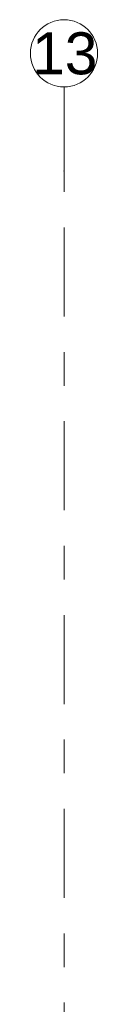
# Model space of a CAD drawing. Header units: metres. Extents: x -3.6 to 84.5, y -11 to 16.8.
# Tile 189 of 225: x 43.63 to 43.83, y 13.877 to 16.805. Entities that reach past the tile are written whole.
import ezdxf

# ---------------------------------------------------------------- set-up
doc = ezdxf.new("R2010")
doc.units = ezdxf.units.M
doc.header["$MEASUREMENT"] = 0
doc.linetypes.add('Strichlinie doppelt', pattern=[0.546806, 0.264583, -0.105833, 0.070556, -0.105833])
doc.layers.add('451 - Universal.Achsen Raster', color=7, linetype='Continuous')
doc.styles.add('ERSTELLTER_STIL_2', font='txt')

msp = doc.modelspace()

# ---------------------------------------------------------------- linework, layer by layer
at = {"layer": '451 - Universal.Achsen Raster', "color": 160, "linetype": 'Strichlinie doppelt', "lineweight": 9, "true_color": 0x3232ff}
for p, q in [((43.73, 16.355), (43.73, 16.605)), ((43.73, -10.585), (43.73, 16.355))]:
    msp.add_line(p, q, dxfattribs=at)
at = {"layer": '451 - Universal.Achsen Raster', "color": 160, "linetype": 'Continuous', "lineweight": 9, "true_color": 0x3232ff}
msp.add_circle((43.73, 16.705), 0.1, dxfattribs=at)
at = {"layer": '451 - Universal.Achsen Raster', "color": 160, "linetype": 'Strichlinie doppelt', "lineweight": 9, "true_color": 0x3232ff}
msp.add_point((43.73, 16.355), dxfattribs=at)
msp.add_point((43.73, 16.355), dxfattribs=at)

# ---------------------------------------------------------------- texts
at = {"layer": '451 - Universal.Achsen Raster', "color": 160, "lineweight": 9, "true_color": 0x3232ff, "insert": (43.6351, 16.7675), "char_height": 0.125, "attachment_point": 1, "style": 'ERSTELLTER_STIL_2'}
msp.add_mtext('\\A1;{\\pql;\\pt0;\\fArial|b0|i0|c0|p38;13}', dxfattribs=at)

doc.saveas('drawing.dxf')
